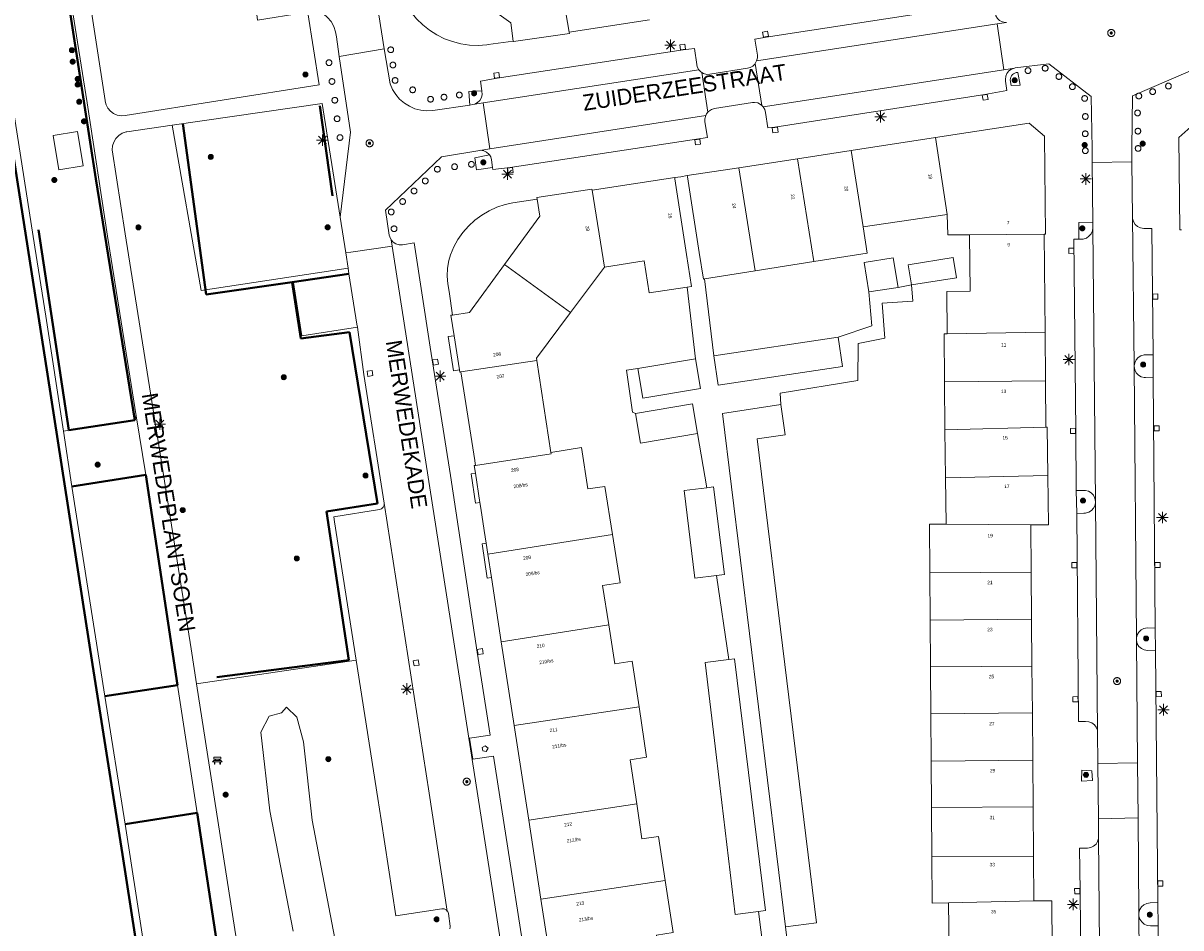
# Model space of a CAD drawing. Header units: metres. Extents: x 135779 to 137489, y 452643 to 455118.
# Tile 119 of 256: x 136074 to 136175, y 453664 to 453743. Entities that reach past the tile are written whole.
import ezdxf
from ezdxf.enums import TextEntityAlignment as Align

# ---------------------------------------------------------------- set-up
doc = ezdxf.new("R2010")
doc.units = ezdxf.units.M
doc.linetypes.add('DGN_Style_3', pattern=[78.572352, 56.123108, -22.449243])
doc.linetypes.add('DGN_Style_4', pattern=[89.853097, 44.898487, -22.449243, 0.056123, -22.449243])
for name, color, linetype, lineweight in [('KTop_BTD_Groenvoorziening', 62, 'Continuous', 13), ('KTop_BTD_Groenvoorziening_gras- en kruidachtigen', 62, 'Continuous', 13), ('KTop_NAR_Huisnummer (t)', 7, 'Continuous', 13), ('KTop_NAR_Huisnummer tijdelijk (t)', 7, 'Continuous', 13), ('KTop_ORL_Weg_Straatnaam (t)', 7, 'Continuous', 13), ('KTop_PAL_Afsluitpaal', 222, 'Continuous', 13), ('KTop_PAL_Lichtmast', 40, 'Continuous', 13), ('KTop_PND_Grondvlaksituatie van BAG-pand [tachy]', 1, 'Continuous', 13), ('KTop_PND_Pandscheiding', 40, 'Continuous', 13), ('KTop_PUT_Brandkraan of -put', 1, 'Continuous', 13), ('KTop_PUT_Inspectie- of rioolput', 15, 'Continuous', 13), ('KTop_PUT_Kolk', 15, 'Continuous', 13), ('KTop_SHD_Damwand (l)', 1, 'Continuous', 40), ('KTop_SHD_Hek (l)', 15, 'DGN_Style_4', 40), ('KTop_SHD_Kademuur', 16, 'Continuous', 13), ('KTop_STM_Bank', 40, 'Continuous', 13), ('KTop_VGO_Boom', 92, 'Continuous', 13), ('KTop_VGO_Haag (l)', 92, 'DGN_Style_3', 40), ('KTop_WGD_Parkeervlak', 251, 'Continuous', 13), ('KTop_WGD_Rijbaan_Lokale weg', 251, 'Continuous', 13), ('KTop_WGD_Rijbaan_Lokale weg_verkeersdrempel', 40, 'Continuous', 13), ('KTop_WGD_Voetpad', 251, 'Continuous', 13), ('KTop_WGD_Voetpad_achterpad', 251, 'Continuous', 13)]:
    doc.layers.add(name, color=color, linetype=linetype, lineweight=lineweight)
doc.styles.add('Style-ROVU', font='ROVU.shx')
doc.styles.add('Style-ROVUCURSIEF', font='ROVUCURSIEF.shx')

# ---------------------------------------------------------------- blocks, each defined once
blk = doc.blocks.new('PAL_Lichtmast')
at = {"layer": 'KTop_PAL_Lichtmast'}
for p, q in [((-0.35, -0.35), (0.35, 0.35)), ((0.35, -0.35), (-0.35, 0.35)), ((0, -0.5), (0, 0.5)), ((-0.5, 0), (0.5, 0))]:
    blk.add_line(p, q, dxfattribs=at)
blk = doc.blocks.new('PAL_Afsluitpaal')
at = {"layer": 'KTop_PAL_Afsluitpaal', "flags": 128}
blk.add_lwpolyline([(0.25, 0), (0.25, 0.03), (0.24, 0.05), (0.24, 0.08), (0.23, 0.1), (0.22, 0.13), (0.2, 0.15), (0.19, 0.17), (0.17, 0.19), (0.15, 0.2), (0.12, 0.22), (0.1, 0.23), (0.08, 0.24), (0.05, 0.24), (0.03, 0.25), (0, 0.25), (-0.03, 0.25), (-0.05, 0.24), (-0.08, 0.24), (-0.1, 0.23), (-0.13, 0.22), (-0.15, 0.2), (-0.17, 0.19), (-0.19, 0.17), (-0.2, 0.15), (-0.22, 0.12), (-0.23, 0.1), (-0.24, 0.08), (-0.24, 0.05), (-0.25, 0.03), (-0.25, 0), (-0.25, -0.03), (-0.24, -0.05), (-0.24, -0.08), (-0.23, -0.1), (-0.22, -0.13), (-0.2, -0.15), (-0.19, -0.17), (-0.17, -0.19), (-0.15, -0.2), (-0.12, -0.22), (-0.1, -0.23), (-0.08, -0.24), (-0.05, -0.24), (-0.03, -0.25), (0, -0.25), (0.03, -0.25), (0.05, -0.24), (0.08, -0.24), (0.1, -0.23), (0.13, -0.22), (0.15, -0.2), (0.17, -0.19), (0.19, -0.17), (0.2, -0.15), (0.22, -0.12), (0.23, -0.1), (0.24, -0.08), (0.24, -0.05), (0.25, -0.03), (0.25, 0)], dxfattribs=at)
blk = doc.blocks.new('PUT_Brandkraan_of_-put')
at = {"layer": 'KTop_PUT_Brandkraan of -put'}
for p, q in [((-0.25, 0.03), (0, 0.25)), ((-0.16, -0.25), (-0.25, 0.03)), ((0, 0.25), (0.25, 0.03)), ((0.25, 0.03), (0.16, -0.25)), ((0.16, -0.25), (-0.16, -0.25))]:
    blk.add_line(p, q, dxfattribs=at)
blk = doc.blocks.new('PUT_Inspectie-_of_rioolput')
at = {"layer": 'KTop_PUT_Inspectie- of rioolput', "flags": 128}
for points in [[(0.31, 0), (0.31, 0.03), (0.3, 0.06), (0.29, 0.1), (0.28, 0.13), (0.27, 0.15), (0.25, 0.18), (0.23, 0.21), (0.21, 0.23), (0.18, 0.25), (0.15, 0.27), (0.13, 0.28), (0.1, 0.29), (0.06, 0.3), (0.03, 0.31), (0, 0.31), (-0.03, 0.31), (-0.06, 0.3), (-0.1, 0.29), (-0.13, 0.28), (-0.16, 0.27), (-0.18, 0.25), (-0.21, 0.23), (-0.23, 0.21), (-0.25, 0.18), (-0.27, 0.15), (-0.28, 0.13), (-0.29, 0.1), (-0.3, 0.06), (-0.31, 0.03), (-0.31, 0), (-0.31, -0.03), (-0.3, -0.06), (-0.29, -0.1), (-0.28, -0.13), (-0.27, -0.16), (-0.25, -0.18), (-0.23, -0.21), (-0.21, -0.23), (-0.18, -0.25), (-0.15, -0.27), (-0.13, -0.28), (-0.1, -0.29), (-0.06, -0.3), (-0.03, -0.31), (0, -0.31), (0.03, -0.31), (0.06, -0.3), (0.1, -0.29), (0.13, -0.28), (0.15, -0.27), (0.18, -0.25), (0.21, -0.23), (0.23, -0.21), (0.25, -0.18), (0.27, -0.15), (0.28, -0.13), (0.29, -0.1), (0.3, -0.06), (0.31, -0.03), (0.31, 0)], [(0.1, 0), (0.09, 0.01), (0.09, 0.02), (0.09, 0.03), (0.09, 0.04), (0.08, 0.05), (0.08, 0.06), (0.07, 0.06), (0.06, 0.07), (0.06, 0.08), (0.05, 0.08), (0.04, 0.09), (0.03, 0.09), (0.02, 0.09), (0.01, 0.09), (0, 0.09), (-0.01, 0.09), (-0.02, 0.09), (-0.03, 0.09), (-0.04, 0.09), (-0.05, 0.08), (-0.06, 0.08), (-0.06, 0.07), (-0.07, 0.06), (-0.08, 0.06), (-0.08, 0.05), (-0.09, 0.04), (-0.09, 0.03), (-0.09, 0.02), (-0.09, 0.01), (-0.09, 0), (-0.09, -0.01), (-0.09, -0.02), (-0.09, -0.03), (-0.09, -0.04), (-0.08, -0.05), (-0.08, -0.06), (-0.07, -0.06), (-0.06, -0.07), (-0.06, -0.08), (-0.05, -0.08), (-0.04, -0.09), (-0.03, -0.09), (-0.02, -0.09), (-0.01, -0.09), (0, -0.09), (0.01, -0.09), (0.02, -0.09), (0.03, -0.09), (0.04, -0.09), (0.05, -0.08), (0.06, -0.08), (0.06, -0.07), (0.07, -0.06), (0.08, -0.06), (0.08, -0.05), (0.09, -0.04), (0.09, -0.03), (0.09, -0.02), (0.09, -0.01), (0.1, 0)], [(0.04, 0), (0.03, 0), (0.03, 0.01), (0.03, 0.01), (0.03, 0.01), (0.03, 0.02), (0.03, 0.02), (0.03, 0.02), (0.02, 0.03), (0.02, 0.03), (0.02, 0.03), (0.01, 0.03), (0.01, 0.03), (0.01, 0.03), (0, 0.03), (0, 0.03), (0, 0.03), (-0.01, 0.03), (-0.01, 0.03), (-0.01, 0.03), (-0.02, 0.03), (-0.02, 0.03), (-0.02, 0.03), (-0.03, 0.02), (-0.03, 0.02), (-0.03, 0.02), (-0.03, 0.01), (-0.03, 0.01), (-0.03, 0.01), (-0.03, 0), (-0.03, 0), (-0.03, 0), (-0.03, -0.01), (-0.03, -0.01), (-0.03, -0.01), (-0.03, -0.02), (-0.03, -0.02), (-0.03, -0.02), (-0.02, -0.03), (-0.02, -0.03), (-0.02, -0.03), (-0.01, -0.03), (-0.01, -0.03), (-0.01, -0.03), (0, -0.03), (0, -0.03), (0, -0.03), (0.01, -0.03), (0.01, -0.03), (0.01, -0.03), (0.02, -0.03), (0.02, -0.03), (0.02, -0.03), (0.03, -0.02), (0.03, -0.02), (0.03, -0.02), (0.03, -0.01), (0.03, -0.01), (0.03, -0.01), (0.03, 0), (0.04, 0)], [(0.01, 0.02), (0.01, 0.02), (0.01, 0.02), (0, 0.02), (0, 0.02), (0, 0.02), (0, 0.02), (-0.01, 0.02), (-0.01, 0.02), (-0.01, 0.02), (-0.01, 0.02), (-0.01, 0.02), (-0.02, 0.02), (-0.02, 0.01), (-0.02, 0.01), (-0.02, 0.01), (-0.02, 0.01), (-0.02, 0.01), (-0.02, 0), (-0.02, 0), (-0.02, 0), (-0.02, 0), (-0.02, -0.01), (-0.02, -0.01), (-0.02, -0.01), (-0.02, -0.01), (-0.02, -0.01), (-0.02, -0.02), (-0.01, -0.02), (-0.01, -0.02), (-0.01, -0.02), (-0.01, -0.02), (-0.01, -0.02), (0, -0.02), (0, -0.02), (0, -0.02), (0, -0.02), (0.01, -0.02), (0.01, -0.02), (0.01, -0.02), (0.01, -0.02), (0.01, -0.02), (0.02, -0.02), (0.02, -0.01), (0.02, -0.01), (0.02, -0.01), (0.02, -0.01), (0.02, -0.01), (0.02, 0), (0.02, 0), (0.02, 0), (0.02, 0), (0.02, 0.01), (0.02, 0.01), (0.02, 0.01), (0.02, 0.01), (0.02, 0.01), (0.02, 0.02), (0.01, 0.02), (0.01, 0.02), (0.01, 0.02)]]:
    blk.add_lwpolyline(points, dxfattribs=at)
blk = doc.blocks.new('PUT_Kolk')
at = {"layer": 'KTop_PUT_Kolk', "flags": 128}
blk.add_lwpolyline([(0.22, -0.23), (0.22, 0.22), (-0.23, 0.22), (-0.23, -0.23), (0.22, -0.23)], dxfattribs=at)
blk = doc.blocks.new('STM_Bank')
at = {"layer": 'KTop_STM_Bank'}
for p, q in [((-0.42, -0.09), (-0.3, 0.02)), ((-0.3, 0.31), (0.3, 0.31)), ((-0.3, 0.14), (-0.3, 0.31)), ((-0.2, 0.14), (-0.3, 0.14)), ((-0.3, 0.02), (-0.2, 0.02)), ((-0.2, 0.02), (-0.2, 0.14)), ((0.16, 0.14), (-0.15, 0.14)), ((-0.15, 0.14), (-0.15, 0.02)), ((-0.15, 0.02), (0.16, 0.02)), ((0.16, 0.02), (0.16, 0.14)), ((0.3, 0.14), (0.2, 0.14)), ((0.2, 0.14), (0.2, 0.02)), ((0.2, 0.02), (0.3, 0.02)), ((0.3, 0.31), (0.3, 0.14)), ((0.3, 0.02), (0.42, -0.09)), ((-0.26, -0.09), (-0.42, -0.09)), ((-0.26, -0.31), (-0.26, -0.09)), ((-0.21, -0.31), (-0.26, -0.31)), ((0.22, -0.09), (-0.21, -0.09)), ((-0.21, -0.09), (-0.21, -0.31)), ((0.22, -0.31), (0.22, -0.09)), ((0.26, -0.31), (0.22, -0.31)), ((0.42, -0.09), (0.26, -0.09)), ((0.26, -0.09), (0.26, -0.31))]:
    blk.add_line(p, q, dxfattribs=at)
blk = doc.blocks.new('VGO_Boom')
at = {"layer": 'KTop_VGO_Boom', "flags": 128}
for points in [[(0.21, 0), (0.21, 0.02), (0.21, 0.04), (0.2, 0.07), (0.2, 0.09), (0.19, 0.11), (0.17, 0.13), (0.16, 0.14), (0.14, 0.16), (0.13, 0.17), (0.11, 0.19), (0.09, 0.2), (0.07, 0.2), (0.04, 0.21), (0.02, 0.21), (0, 0.21), (-0.02, 0.21), (-0.05, 0.21), (-0.07, 0.2), (-0.09, 0.2), (-0.11, 0.19), (-0.13, 0.17), (-0.14, 0.16), (-0.16, 0.14), (-0.17, 0.13), (-0.19, 0.11), (-0.2, 0.09), (-0.2, 0.07), (-0.21, 0.04), (-0.21, 0.02), (-0.22, 0), (-0.21, -0.02), (-0.21, -0.05), (-0.2, -0.07), (-0.2, -0.09), (-0.19, -0.11), (-0.17, -0.13), (-0.16, -0.14), (-0.14, -0.16), (-0.13, -0.17), (-0.11, -0.19), (-0.09, -0.2), (-0.07, -0.2), (-0.05, -0.21), (-0.02, -0.21), (0, -0.22), (0.02, -0.21), (0.04, -0.21), (0.07, -0.2), (0.09, -0.2), (0.11, -0.19), (0.13, -0.17), (0.14, -0.16), (0.16, -0.14), (0.17, -0.13), (0.19, -0.11), (0.2, -0.09), (0.2, -0.07), (0.21, -0.05), (0.21, -0.02), (0.21, 0)], [(0.15, 0), (0.15, 0.02), (0.15, 0.03), (0.15, 0.05), (0.14, 0.06), (0.13, 0.08), (0.13, 0.09), (0.12, 0.1), (0.1, 0.12), (0.09, 0.13), (0.08, 0.13), (0.06, 0.14), (0.05, 0.15), (0.03, 0.15), (0.02, 0.15), (0, 0.15), (-0.02, 0.15), (-0.03, 0.15), (-0.05, 0.15), (-0.06, 0.14), (-0.08, 0.13), (-0.09, 0.13), (-0.1, 0.12), (-0.12, 0.1), (-0.13, 0.09), (-0.13, 0.08), (-0.14, 0.06), (-0.15, 0.05), (-0.15, 0.03), (-0.15, 0.02), (-0.16, 0), (-0.15, -0.02), (-0.15, -0.03), (-0.15, -0.05), (-0.14, -0.06), (-0.13, -0.08), (-0.13, -0.09), (-0.12, -0.1), (-0.1, -0.12), (-0.09, -0.13), (-0.08, -0.13), (-0.06, -0.14), (-0.05, -0.15), (-0.03, -0.15), (-0.02, -0.15), (0, -0.16), (0.02, -0.15), (0.03, -0.15), (0.05, -0.15), (0.06, -0.14), (0.08, -0.13), (0.09, -0.13), (0.1, -0.12), (0.12, -0.1), (0.13, -0.09), (0.13, -0.08), (0.14, -0.06), (0.15, -0.05), (0.15, -0.03), (0.15, -0.02), (0.15, 0)], [(0.1, 0), (0.09, 0.01), (0.09, 0.02), (0.09, 0.03), (0.09, 0.04), (0.08, 0.05), (0.08, 0.06), (0.07, 0.06), (0.06, 0.07), (0.06, 0.08), (0.05, 0.08), (0.04, 0.09), (0.03, 0.09), (0.02, 0.09), (0.01, 0.09), (0, 0.09), (-0.01, 0.09), (-0.02, 0.09), (-0.03, 0.09), (-0.04, 0.09), (-0.05, 0.08), (-0.06, 0.08), (-0.06, 0.07), (-0.07, 0.06), (-0.08, 0.06), (-0.08, 0.05), (-0.09, 0.04), (-0.09, 0.03), (-0.09, 0.02), (-0.09, 0.01), (-0.1, 0), (-0.09, -0.01), (-0.09, -0.02), (-0.09, -0.03), (-0.09, -0.04), (-0.08, -0.05), (-0.08, -0.06), (-0.07, -0.06), (-0.06, -0.07), (-0.06, -0.08), (-0.05, -0.08), (-0.04, -0.09), (-0.03, -0.09), (-0.02, -0.09), (-0.01, -0.09), (0, -0.1), (0.01, -0.09), (0.02, -0.09), (0.03, -0.09), (0.04, -0.09), (0.05, -0.08), (0.06, -0.08), (0.06, -0.07), (0.07, -0.06), (0.08, -0.06), (0.08, -0.05), (0.09, -0.04), (0.09, -0.03), (0.09, -0.02), (0.09, -0.01), (0.1, 0)], [(0.04, 0), (0.03, 0), (0.03, 0.01), (0.03, 0.01), (0.03, 0.01), (0.03, 0.02), (0.03, 0.02), (0.03, 0.02), (0.02, 0.03), (0.02, 0.03), (0.02, 0.03), (0.01, 0.03), (0.01, 0.03), (0.01, 0.03), (0, 0.03), (0, 0.03), (0, 0.03), (-0.01, 0.03), (-0.01, 0.03), (-0.01, 0.03), (-0.02, 0.03), (-0.02, 0.03), (-0.02, 0.03), (-0.03, 0.02), (-0.03, 0.02), (-0.03, 0.02), (-0.03, 0.01), (-0.03, 0.01), (-0.03, 0.01), (-0.04, 0), (-0.04, 0), (-0.04, 0), (-0.03, -0.01), (-0.03, -0.01), (-0.03, -0.01), (-0.03, -0.02), (-0.03, -0.02), (-0.03, -0.02), (-0.02, -0.03), (-0.02, -0.03), (-0.02, -0.03), (-0.01, -0.03), (-0.01, -0.03), (-0.01, -0.03), (0, -0.04), (0, -0.04), (0, -0.04), (0.01, -0.03), (0.01, -0.03), (0.01, -0.03), (0.02, -0.03), (0.02, -0.03), (0.02, -0.03), (0.03, -0.02), (0.03, -0.02), (0.03, -0.02), (0.03, -0.01), (0.03, -0.01), (0.03, -0.01), (0.03, 0), (0.04, 0)]]:
    blk.add_lwpolyline(points, dxfattribs=at)

msp = doc.modelspace()

# ---------------------------------------------------------------- linework, layer by layer
at = {"layer": 'KTop_BTD_Groenvoorziening', "flags": 128}
for points in [[(136083.52, 453708.55), (136083.38, 453708.17), (136077.15, 453707.21)], [(136077.89, 453702.38), (136084.35, 453703.39)], [(136087.13, 453685.01), (136080.78, 453684.03)], [(136101.41, 453660.12), (136098.9, 453673.2), (136098.14, 453680.06), (136097.55, 453682.22), (136096.66, 453683.07), (136096.21, 453682.59), (136095.15, 453682.31), (136094.41, 453680.9), (136095.21, 453674.03), (136097.25, 453663.5)], [(136082.54, 453672.87), (136088.83, 453673.84)]]:
    msp.add_lwpolyline(points, dxfattribs=at)
at = {"layer": 'KTop_BTD_Groenvoorziening_gras- en kruidachtigen', "flags": 128}
for points in [[(136102.04, 453721.44), (136102.04, 453721.44), (136089.18, 453719.48), (136086.65, 453733.95)], [(136088.78, 453685.13), (136102.76, 453687.19)]]:
    msp.add_lwpolyline(points, dxfattribs=at)
at = {"layer": 'KTop_PND_Grondvlaksituatie van BAG-pand [tachy]', "flags": 128}
for points in [[(136112.01, 453745.94), (136116.26, 453742.88), (136116.49, 453741.29)], [(136121.37, 453742.07), (136128.41, 453743.14)], [(136116.49, 453741.29), (136116.5, 453741.24), (136121.39, 453741.96), (136121.37, 453742.07)], [(136076.25, 453733.03), (136076.75, 453730.05), (136078.87, 453730.4), (136078.37, 453733.38), (136076.25, 453733.03)], [(136162.92, 453724.43), (136163.02, 453724.43), (136162.94, 453732.99), (136161.59, 453734.13), (136153.4, 453732.87)], [(136184.1, 453733.44), (136175.99, 453734.04), (136174.69, 453732.87), (136174.79, 453724.8), (136174.91, 453724.8)], [(136153.4, 453732.87), (136146.04, 453731.74)], [(136146.04, 453731.74), (136141.34, 453731.01)], [(136136.2, 453730.22), (136131.7, 453729.53)], [(136141.34, 453731.01), (136136.2, 453730.22)], [(136130.6, 453729.36), (136123.39, 453728.25)], [(136131.68, 453719.79), (136132.06, 453719.85), (136131.63, 453722.64), (136130.61, 453729.26), (136130.6, 453729.36)], [(136131.7, 453729.53), (136131.71, 453729.43), (136132.75, 453722.82), (136133.12, 453720.49), (136133.2, 453720.5)], [(136123.39, 453728.25), (136123.37, 453728.36), (136118.55, 453727.61), (136118.57, 453727.47)], [(136118.57, 453727.47), (136118.8, 453725.98), (136115.72, 453721.78)], [(136147.09, 453725.05), (136154.43, 453726.14)], [(136154.43, 453726.14), (136154.49, 453724.37), (136156.37, 453724.37)], [(136142.77, 453722.03), (136147.42, 453722.77), (136147.09, 453725.05)], [(136156.37, 453724.37), (136156.43, 453719.45), (136154.4, 453719.41), (136154.44, 453715.72)], [(136163, 453715.84), (136162.92, 453724.43)], [(136124.45, 453721.54), (136127.94, 453722.08), (136128.36, 453719.29), (136131.68, 453719.79)], [(136150.13, 453719.77), (136149.72, 453722.34), (136147.18, 453721.94), (136147.59, 453719.37)], [(136151.3, 453719.99), (136155.24, 453720.61), (136154.95, 453722.38), (136151.02, 453721.75), (136151.3, 453719.99)], [(136115.72, 453721.78), (136112.65, 453717.58), (136111.18, 453717.35)], [(136121.48, 453717.56), (136124.45, 453721.54)], [(136133.2, 453720.5), (136137.64, 453721.21)], [(136137.64, 453721.21), (136142.77, 453722.03)], [(136147.59, 453719.37), (136150.13, 453719.77)], [(136111.18, 453717.35), (136111.04, 453717.33), (136111.32, 453715.54)], [(136118.55, 453713.38), (136118.51, 453713.59), (136121.48, 453717.56)], [(136111.78, 453712.56), (136111.32, 453715.54)], [(136144.9, 453715.42), (136134.02, 453713.78)], [(136134.02, 453713.78), (136134.41, 453711.23), (136145.29, 453712.86), (136144.9, 453715.42)], [(136154.44, 453715.72), (136154.16, 453715.71), (136154.2, 453711.51)], [(136163.03, 453711.59), (136163, 453715.84)], [(136119.78, 453705.35), (136118.55, 453713.38)], [(136127.39, 453712.67), (136127.82, 453710.1), (136132.86, 453710.94), (136132.42, 453713.51)], [(136132.42, 453713.51), (136127.39, 453712.67)], [(136111.78, 453712.56), (136111.8, 453712.37), (136111.91, 453712.39)], [(136111.91, 453712.39), (136113.12, 453704.63), (136113.12, 453704.61), (136113.19, 453704.21)], [(136154.2, 453711.51), (136154.24, 453707.32)], [(136163.07, 453707.56), (136163.03, 453711.59)], [(136132.61, 453706.99), (136132.17, 453709.59), (136127.18, 453708.76)], [(136139.89, 453709.54), (136134.77, 453708.75), (136140.28, 453663.89)], [(136140.28, 453663.89), (136143, 453664.23), (136137.8, 453706.52), (136140.26, 453706.87), (136139.89, 453709.54)], [(136127.18, 453708.76), (136127.61, 453706.16), (136132.61, 453706.99)], [(136154.24, 453707.32), (136154.28, 453703.13)], [(136163.23, 453703.32), (136163.18, 453707.56), (136163.07, 453707.56)], [(136125.15, 453698.16), (136124.49, 453702.38), (136123, 453702.16), (136122.44, 453705.77), (136119.78, 453705.35)], [(136113.19, 453704.21), (136113.07, 453704.19), (136113.17, 453703.53)], [(136113.17, 453703.53), (136113.56, 453700.98)], [(136154.28, 453703.13), (136154.33, 453699.07)], [(136161.74, 453699.01), (136163.28, 453699.03), (136163.23, 453703.32)], [(136133.4, 453702.25), (136131.42, 453702.01), (136132.36, 453694.36), (136134.27, 453694.59)], [(136134.27, 453694.59), (136134.95, 453694.68), (136134.01, 453702.33), (136133.4, 453702.25)], [(136113.56, 453700.98), (136113.64, 453700.47), (136113.94, 453698.51), (136114.11, 453697.41)], [(136154.33, 453699.07), (136152.87, 453699.07), (136152.91, 453694.81)], [(136161.77, 453694.88), (136161.74, 453699.01)], [(136124.84, 453690.29), (136124.3, 453693.71), (136125.82, 453693.94), (136125.15, 453698.16)], [(136114.11, 453697.41), (136114.26, 453696.45)], [(136114.26, 453696.45), (136114.57, 453694.41)], [(136152.91, 453694.81), (136152.94, 453690.7)], [(136161.81, 453690.77), (136161.77, 453694.88)], [(136114.57, 453694.41), (136114.58, 453694.4), (136115.44, 453688.8)], [(136152.94, 453690.7), (136152.97, 453686.6)], [(136161.84, 453686.67), (136161.81, 453690.77)], [(136127.49, 453683.1), (136126.89, 453687.11), (136125.38, 453686.88), (136124.84, 453690.29)], [(136115.44, 453688.8), (136116.57, 453681.47)], [(136135.34, 453687.25), (136133.27, 453687), (136134.08, 453680.17), (136134.58, 453675.98), (136135.89, 453664.97), (136137.94, 453665.23)], [(136137.94, 453665.23), (136138.54, 453665.31), (136135.83, 453687.32), (136135.34, 453687.25)], [(136152.97, 453686.6), (136153, 453682.51)], [(136161.88, 453682.58), (136161.84, 453686.67)], [(136127.28, 453674.64), (136126.7, 453678.47), (136128.14, 453678.71), (136127.49, 453683.1)], [(136161.91, 453678.44), (136161.88, 453682.58)], [(136153, 453682.51), (136153.03, 453678.37)], [(136116.57, 453681.47), (136117.84, 453673.21)], [(136153.03, 453678.37), (136153.07, 453674.31)], [(136161.95, 453674.38), (136161.91, 453678.44)], [(136129.78, 453667.93), (136129.2, 453671.79), (136127.74, 453671.58), (136127.28, 453674.64)], [(136153.07, 453674.31), (136153.1, 453670.04)], [(136161.98, 453670.05), (136161.95, 453674.38)], [(136117.84, 453673.21), (136118.9, 453666.3)], [(136153.1, 453670.04), (136153.13, 453665.95), (136154.56, 453665.97)], [(136162.02, 453666.15), (136161.98, 453670.05)], [(136129.54, 453659.68), (136129.01, 453663.17), (136130.46, 453663.39), (136129.78, 453667.93)], [(136118.9, 453666.3), (136120.14, 453658.26)], [(136154.56, 453665.97), (136154.61, 453661.77)], [(136163.61, 453661.99), (136163.58, 453666.16), (136162.02, 453666.15)]]:
    msp.add_lwpolyline(points, dxfattribs=at)
at = {"layer": 'KTop_PND_Pandscheiding', "flags": 128}
for points in [[(136121.37, 453742.07), (136120.25, 453748.68)], [(136153.4, 453732.87), (136154.43, 453726.14)], [(136147.09, 453725.05), (136146.04, 453731.74)], [(136136.2, 453730.22), (136137.64, 453721.21)], [(136142.77, 453722.03), (136141.34, 453731.01)], [(136124.45, 453721.54), (136123.39, 453728.25)], [(136156.37, 453724.37), (136162.92, 453724.43)], [(136115.72, 453721.78), (136121.48, 453717.56)], [(136154.44, 453715.72), (136163, 453715.84)], [(136118.55, 453713.38), (136111.91, 453712.39)], [(136163.03, 453711.59), (136154.2, 453711.51)], [(136163.07, 453707.56), (136154.24, 453707.32)], [(136119.78, 453705.35), (136119.8, 453705.21), (136113.19, 453704.21)], [(136163.23, 453703.32), (136154.28, 453703.13)], [(136154.33, 453699.07), (136161.74, 453699.01)], [(136114.26, 453696.45), (136125.15, 453698.16)], [(136161.77, 453694.88), (136152.91, 453694.81)], [(136152.94, 453690.7), (136161.81, 453690.77)], [(136124.84, 453690.29), (136115.44, 453688.8)], [(136152.97, 453686.6), (136161.84, 453686.67)], [(136127.49, 453683.1), (136116.57, 453681.47)], [(136161.88, 453682.58), (136153, 453682.51)], [(136161.91, 453678.44), (136153.03, 453678.37)], [(136127.28, 453674.64), (136117.84, 453673.21)], [(136153.07, 453674.31), (136161.95, 453674.38)], [(136161.98, 453670.05), (136153.1, 453670.04)], [(136118.9, 453666.3), (136129.78, 453667.93)], [(136154.56, 453665.97), (136162.02, 453666.15)]]:
    msp.add_lwpolyline(points, dxfattribs=at)
at = {"layer": 'KTop_SHD_Damwand (l)', "flags": 128}
msp.add_lwpolyline([(136124.13, 453400), (136121.67, 453416.68), (136117.03, 453446.4), (136113.91, 453465.62), (136111.14, 453482.99), (136103, 453534.93), (136099.12, 453561.02), (136093.4, 453598.28), (136091.79, 453609.25), (136084.46, 453656.28), (136082.32, 453670.2), (136079.68, 453686.82), (136075.75, 453712.19), (136071.34, 453740.17), (136067.22, 453766.95), (136064.66, 453783.95), (136062.15, 453800)], dxfattribs=at)
at = {"layer": 'KTop_SHD_Hek (l)', "flags": 128}
for points in [[(136079.99, 453729.25), (136076.83, 453749.64), (136070.67, 453748.69)], [(136079.99, 453729.25), (136083.38, 453708.17), (136077.63, 453707.28), (136074.42, 453728.39), (136079.99, 453729.25)], [(136077.89, 453702.38), (136084.35, 453703.39)], [(136087.13, 453685.01), (136084.35, 453703.39)], [(136080.78, 453684.03), (136087.13, 453685.01)], [(136082.54, 453672.87), (136088.83, 453673.84)], [(136088.83, 453673.84), (136091.9, 453653.84)]]:
    msp.add_lwpolyline(points, dxfattribs=at)
at = {"layer": 'KTop_SHD_Kademuur', "flags": 128}
for points in [[(136059.77, 453815.28), (136062.15, 453800), (136064.66, 453783.95), (136067.22, 453766.95), (136071.34, 453740.17), (136075.75, 453712.19), (136079.68, 453686.82), (136082.32, 453670.2), (136084.46, 453656.28), (136091.79, 453609.25), (136093.4, 453598.28), (136099.12, 453561.02)], [(136077.15, 453707.21), (136075.62, 453717.26), (136074.65, 453723.27), (136071.98, 453740.26), (136070.67, 453748.69)], [(136077.15, 453707.21), (136077.89, 453702.38)], [(136080.78, 453684.03), (136077.89, 453702.38)], [(136080.78, 453684.03), (136082.54, 453672.87)], [(136085.64, 453652.88), (136082.54, 453672.87)]]:
    msp.add_lwpolyline(points, dxfattribs=at)
at = {"layer": 'KTop_VGO_Haag (l)', "flags": 128}
for points in [[(136100.67, 453727.76), (136099.56, 453735.64)], [(136089.64, 453719.15), (136087.58, 453734.08)], [(136089.64, 453719.15), (136097.14, 453720.23), (136102.12, 453720.95)], [(136097.14, 453720.19), (136097.92, 453715.29), (136102.16, 453715.84), (136104.6, 453700.88), (136100.16, 453700.19), (136102.1, 453687.2), (136090.57, 453685.69)], [(136097.14, 453720.19), (136097.14, 453720.23)]]:
    msp.add_lwpolyline(points, dxfattribs=at)
at = {"layer": 'KTop_WGD_Parkeervlak', "flags": 128}
for points in [[(136112.94, 453735.74), (136113.12, 453735.79), (136113.36, 453735.92), (136113.56, 453736.11), (136113.7, 453736.36), (136113.76, 453736.63), (136113.74, 453736.91), (136113.74, 453736.95)], [(136114.68, 453730.25), (136114.58, 453730.91), (136114.51, 453731.18), (136114.41, 453731.34)], [(136165.95, 453723.97), (136166.16, 453723.97), (136166.33, 453723.99), (136166.6, 453724.07), (136166.83, 453724.24), (136167.02, 453724.46), (136167.13, 453724.72), (136167.17, 453725)], [(136172.43, 453713.87), (136171.8, 453713.88), (136171.65, 453713.87), (136171.37, 453713.79), (136171.14, 453713.64), (136170.95, 453713.43), (136170.83, 453713.18), (136170.78, 453712.9)], [(136170.78, 453712.84), (136170.83, 453712.57), (136170.96, 453712.31), (136171.15, 453712.11), (136171.39, 453711.96), (136171.66, 453711.89), (136171.77, 453711.88), (136172.44, 453711.87)], [(136167.4, 453701.07), (136167.35, 453701.35), (136167.22, 453701.6), (136167.03, 453701.8), (136166.79, 453701.95), (136166.52, 453702.02), (136165.72, 453702.03)], [(136102.76, 453687.19), (136100.86, 453699.29), (136100.8, 453699.71), (136104.79, 453700.35), (136104.97, 453700.41), (136105.12, 453700.55), (136105.2, 453700.73), (136105.2, 453700.91)], [(136165.76, 453700.02), (136166.39, 453700.04), (136166.54, 453700.05), (136166.81, 453700.12), (136167.05, 453700.27), (136167.24, 453700.48), (136167.36, 453700.74), (136167.4, 453701.01)], [(136172.62, 453690), (136171.92, 453690.01), (136171.64, 453689.96), (136171.39, 453689.83), (136171.19, 453689.64), (136171.04, 453689.4), (136170.98, 453689.13)], [(136170.98, 453688.9), (136171.05, 453688.63), (136171.2, 453688.39), (136171.41, 453688.2), (136171.66, 453688.08), (136171.94, 453688.03), (136172.64, 453688.02)], [(136110.71, 453665.27), (136110.62, 453665.36), (136110.44, 453665.45), (136110.24, 453665.46), (136106.23, 453664.84), (136104.94, 453673.24), (136104.65, 453675.1), (136102.76, 453687.19)], [(136172.84, 453666.01), (136172.18, 453665.99), (136171.9, 453665.94), (136171.64, 453665.82), (136171.43, 453665.63), (136171.28, 453665.39), (136171.2, 453665.12)], [(136171.2, 453664.82), (136171.29, 453664.55), (136171.44, 453664.31), (136171.66, 453664.13), (136171.92, 453664.01), (136172.2, 453663.97), (136172.88, 453663.97)]]:
    msp.add_lwpolyline(points, dxfattribs=at)
at = {"layer": 'KTop_WGD_Rijbaan_Lokale weg', "flags": 128}
for points in [[(136105.21, 453740.62), (136104.51, 453745.11)], [(136098.56, 453744.24), (136099.03, 453744.13), (136099.48, 453743.94), (136099.89, 453743.68), (136100.25, 453743.36), (136100.55, 453742.99), (136100.79, 453742.56), (136100.95, 453742.11), (136101.04, 453741.66), (136101.27, 453739.95)], [(136137.77, 453739.56), (136158.79, 453742.79)], [(136159.38, 453738.79), (136158.79, 453742.79)], [(136101.27, 453739.95), (136105.21, 453740.62)], [(136137.77, 453739.56), (136137.65, 453739.34)], [(136138.21, 453735.66), (136137.65, 453739.34)], [(136113.84, 453735.88), (136132.71, 453738.78)], [(136132.98, 453738.54), (136132.89, 453738.59), (136132.71, 453738.78)], [(136132.98, 453738.54), (136133.51, 453735.07)], [(136159.38, 453738.79), (136138.33, 453735.55)], [(136113.84, 453735.88), (136114.44, 453731.88)], [(136138.21, 453735.66), (136138.33, 453735.55)], [(136133.32, 453734.78), (136114.44, 453731.88)], [(136133.32, 453734.78), (136133.39, 453734.92), (136133.51, 453735.07)], [(136170.59, 453730.73), (136167.12, 453730.68)], [(136167.12, 453730.68), (136167.17, 453725.48)], [(136170.63, 453725.9), (136170.59, 453730.73)], [(136167.17, 453725), (136167.17, 453725.48)], [(136170.63, 453725.9), (136170.78, 453712.9)], [(136167.4, 453701.07), (136167.17, 453725)], [(136105.89, 453723.37), (136102.28, 453722.85), (136101.83, 453722.79)], [(136105.89, 453723.37), (136112.88, 453678.52), (136120.43, 453630.12)], [(136102.04, 453721.44), (136101.83, 453722.79)], [(136102.12, 453720.95), (136102.04, 453721.44)], [(136102.12, 453720.95), (136102.81, 453716.54), (136102.85, 453716.28)], [(136105.2, 453700.91), (136103.41, 453712.15), (136102.85, 453716.28)], [(136170.78, 453712.9), (136170.78, 453712.84)], [(136170.78, 453712.84), (136170.98, 453689.13)], [(136110.71, 453665.27), (136109.12, 453675.57), (136105.2, 453700.91)], [(136167.4, 453701.01), (136167.4, 453701.07)], [(136167.59, 453680.89), (136167.4, 453701.01)], [(136170.98, 453689.13), (136170.98, 453688.9)], [(136170.98, 453688.9), (136171.08, 453678.21)], [(136167.59, 453680.89), (136167.61, 453678.15)], [(136171.08, 453678.21), (136167.61, 453678.15)], [(136167.66, 453673.32), (136171.12, 453673.4)], [(136167.66, 453673.32), (136167.67, 453671.84), (136167.67, 453671.75)], [(136171.12, 453673.4), (136171.2, 453665.12)], [(136167.85, 453652.8), (136167.67, 453671.75)], [(136110.95, 453663.7), (136110.98, 453663.9), (136110.98, 453663.95), (136110.82, 453665.04), (136110.75, 453665.22), (136110.71, 453665.27)], [(136171.2, 453665.12), (136171.2, 453665.1), (136171.2, 453664.82)], [(136171.2, 453664.82), (136171.38, 453645.64)]]:
    msp.add_lwpolyline(points, dxfattribs=at)
at = {"layer": 'KTop_WGD_Rijbaan_Lokale weg_verkeersdrempel', "flags": 128}
for points in [[(136158.79, 453742.79), (136159.61, 453742.92)], [(136112.69, 453735.7), (136109.46, 453735.22), (136108.93, 453735.19), (136108.4, 453735.25), (136107.89, 453735.38), (136107.4, 453735.59), (136106.96, 453735.87), (136106.55, 453736.22), (136106.21, 453736.62), (136105.93, 453737.07), (136105.72, 453737.56), (136105.21, 453740.62)], [(136101.27, 453739.95), (136102.26, 453733.33), (136101.34, 453725.89)], [(136137.65, 453739.34), (136137.64, 453739.31), (136137.44, 453739.11), (136137.19, 453738.97), (136136.97, 453738.91), (136133.68, 453738.39), (136133.4, 453738.38), (136133.13, 453738.45), (136132.98, 453738.54)], [(136160.33, 453738.93), (136160.39, 453738.94), (136163.33, 453739.31), (136167.01, 453736.46), (136167.11, 453731.9), (136167.11, 453731.89), (136167.12, 453730.68)], [(136160.33, 453738.93), (136159.38, 453738.79)], [(136170.59, 453730.73), (136170.58, 453731.94), (136170.64, 453736.5), (136176.78, 453739.17), (136178.95, 453739.01)], [(136112.69, 453735.7), (136112.94, 453735.74)], [(136112.94, 453735.74), (136113.84, 453735.88)], [(136133.51, 453735.07), (136133.57, 453735.14), (136133.81, 453735.3), (136134.08, 453735.39), (136137.41, 453735.93), (136137.59, 453735.93), (136137.87, 453735.88), (136138.12, 453735.75), (136138.21, 453735.66)], [(136105.8, 453723.92), (136105.68, 453724.17), (136105.64, 453724.33), (136105.31, 453726.5), (136110.22, 453731.18), (136113.56, 453731.74)], [(136114.44, 453731.88), (136113.56, 453731.74)], [(136101.83, 453722.79), (136101.34, 453725.89)], [(136105.8, 453723.92), (136105.89, 453723.37)], [(136167.61, 453678.15), (136167.66, 453673.32)], [(136171.08, 453678.21), (136171.12, 453673.4)]]:
    msp.add_lwpolyline(points, dxfattribs=at)
at = {"layer": 'KTop_WGD_Voetpad', "flags": 128}
for points in [[(136087.6, 453815.43), (136085.82, 453815.15), (136085.41, 453817.79), (136068.68, 453815.22), (136071.03, 453800), (136073.29, 453785.3), (136075.85, 453768.24), (136080.79, 453736.1), (136080.79, 453736.05), (136080.88, 453735.72), (136081.04, 453735.42), (136081.26, 453735.16), (136081.54, 453734.96), (136081.86, 453734.83), (136082.2, 453734.77), (136082.54, 453734.8), (136099.51, 453737.47), (136098.52, 453743.77), (136098.1, 453743.75), (136094.12, 453743.11), (136094.05, 453743.62)], [(136077.04, 453749.63), (136079.21, 453735.88), (136081, 453724.23), (136083.52, 453708.55)], [(136116.49, 453741.29), (136114.28, 453740.98), (136114.16, 453740.96), (136113.41, 453740.91), (136112.65, 453740.94), (136111.9, 453741.05), (136111.17, 453741.24), (136110.47, 453741.5), (136109.79, 453741.84), (136109.16, 453742.24), (136108.57, 453742.71), (136108.03, 453743.24), (136107.56, 453743.83), (136107.31, 453744.23), (136107, 453744.87), (136106.76, 453745.54), (136106.59, 453746.23), (136106.21, 453748.76)], [(136159.61, 453742.92), (136159.54, 453742.92), (136159.27, 453742.96), (136159.02, 453743.08), (136158.82, 453743.27), (136158.69, 453743.5), (136158.62, 453743.77), (136158.5, 453744.63), (136156.29, 453744.33), (136138.59, 453741.64), (136137.61, 453741.45), (136137.83, 453740.05), (136137.84, 453739.84), (136137.77, 453739.56)], [(136132.71, 453738.78), (136132.58, 453739.03), (136132.53, 453739.24), (136132.34, 453740.64), (136131.33, 453740.52), (136115.08, 453738.04), (136113.62, 453737.8), (136113.74, 453736.95)], [(136138.33, 453735.55), (136138.47, 453735.32), (136138.55, 453735.05), (136138.74, 453733.7), (136139.35, 453733.77), (136157.71, 453736.63), (136159.64, 453736.97), (136159.53, 453737.8), (136159.52, 453737.93), (136159.55, 453738.21), (136159.66, 453738.47), (136159.83, 453738.68), (136160.06, 453738.84), (136160.33, 453738.93)], [(136113.74, 453736.95), (136112.59, 453736.87), (136112.69, 453735.7)], [(136101.34, 453725.89), (136099.77, 453735.85), (136086.65, 453733.95)], [(136114.68, 453730.25), (136114.71, 453730.07), (136116.2, 453730.25), (136133.46, 453732.85), (136133.25, 453734.22), (136133.24, 453734.5), (136133.32, 453734.78)], [(136086.65, 453733.95), (136082.68, 453733.37), (136082.62, 453733.36), (136082.29, 453733.23), (136081.99, 453733.04), (136081.74, 453732.78), (136081.55, 453732.47), (136081.44, 453732.13), (136081.4, 453731.78), (136082.55, 453724.45), (136088.31, 453688.19), (136088.78, 453685.13)], [(136114.41, 453731.34), (136113.12, 453731.1), (136113.27, 453730.05), (136114.68, 453730.25)], [(136113.56, 453731.74), (136113.63, 453731.75), (136113.9, 453731.71), (136114.15, 453731.59), (136114.36, 453731.41), (136114.41, 453731.34)], [(136131.7, 453729.53), (136131.15, 453729.44), (136130.6, 453729.36)], [(136111.18, 453717.35), (136110.87, 453719.4), (136110.75, 453720.08), (136110.7, 453720.76), (136110.74, 453721.44), (136110.85, 453722.11), (136110.99, 453722.61), (136111.28, 453723.3), (136111.65, 453723.95), (136112.08, 453724.57), (136112.57, 453725.13), (136113.12, 453725.64), (136113.73, 453726.08), (136114.37, 453726.46), (136115.06, 453726.77), (136115.77, 453727.01), (136116.44, 453727.15), (136118.57, 453727.47)], [(136167.17, 453725.48), (136165.94, 453725.45), (136165.95, 453723.97)], [(136172.43, 453713.87), (136172.32, 453724.91), (136171.62, 453724.92), (136171.34, 453724.96), (136171.08, 453725.08), (136170.87, 453725.27), (136170.72, 453725.51), (136170.64, 453725.78), (136170.63, 453725.9)], [(136120.48, 453629.79), (136120.67, 453629.99), (136120.91, 453630.14), (136121.18, 453630.21), (136122.13, 453630.36), (136121.36, 453635.66), (136117.25, 453662.73), (136114.75, 453678.81), (136112.95, 453678.53), (136112.67, 453680.36), (136114.47, 453680.64), (136113.34, 453687.9), (136110.99, 453703.34), (136109.23, 453714.55), (136107.82, 453723.67), (136106.79, 453723.49), (136106.51, 453723.49), (136106.23, 453723.56), (136105.99, 453723.71), (136105.8, 453723.92)], [(136165.95, 453723.97), (136165.52, 453723.97), (136165.69, 453707.23), (136165.72, 453702.03)], [(136102.85, 453716.28), (136098, 453715.53), (136097.28, 453720.2), (136102.12, 453720.95)], [(136111.32, 453715.54), (136110.79, 453715.46), (136111.25, 453712.48), (136111.78, 453712.56)], [(136172.44, 453711.87), (136172.43, 453713.87)], [(136172.62, 453690), (136172.44, 453711.87)], [(136084.35, 453703.39), (136083.52, 453708.55)], [(136084.35, 453703.39), (136087.13, 453685.01)], [(136113.56, 453700.98), (136113.19, 453700.92), (136112.81, 453703.48), (136113.17, 453703.53)], [(136165.72, 453702.03), (136165.76, 453700.02)], [(136165.76, 453700.02), (136165.92, 453681.82), (136166.54, 453681.82), (136166.82, 453681.81), (136167.08, 453681.71), (136167.3, 453681.55), (136167.47, 453681.33), (136167.57, 453681.07), (136167.59, 453680.89)], [(136114.57, 453694.41), (136114.2, 453694.36), (136113.76, 453697.35), (136114.11, 453697.41)], [(136172.64, 453688.02), (136172.62, 453690)], [(136172.84, 453666.01), (136172.64, 453688.02)], [(136088.83, 453673.84), (136087.13, 453685.01)], [(136088.78, 453685.13), (136092.57, 453660.85), (136094.61, 453647.18), (136096.74, 453633.22), (136098.65, 453621.43), (136116.96, 453624.42)], [(136167.15, 453676.66), (136167.09, 453677.53), (136166.22, 453677.58), (136166.17, 453676.63), (136167.15, 453676.66)], [(136088.83, 453673.84), (136091.9, 453653.84)], [(136167.67, 453671.75), (136167.67, 453671.62), (136167.59, 453671.35), (136167.45, 453671.12), (136167.24, 453670.93), (136166.99, 453670.81), (136166.71, 453670.77), (136166.01, 453670.76), (136166.06, 453667.01), (136166.17, 453653.78)], [(136172.88, 453663.97), (136172.84, 453666.01)], [(136173.03, 453646.51), (136172.88, 453663.97)]]:
    msp.add_lwpolyline(points, dxfattribs=at)
msp.add_lwpolyline([(136160.6, 453738.54, 0.445526), (136159.95, 453737.89), (136160.02, 453737.41), (136160.81, 453737.45), (136160.6, 453738.54)], format="xyb", dxfattribs=at)
at = {"layer": 'KTop_WGD_Voetpad_achterpad', "flags": 128}
for points in [[(136134.02, 453713.78), (136133.2, 453720.5)], [(136131.68, 453719.79), (136132.42, 453713.51)], [(136139.89, 453709.54), (136139.82, 453710.53), (136146.62, 453711.62), (136146.66, 453714.86), (136148.99, 453715.32), (136148.75, 453718.39), (136151.44, 453718.55), (136151.3, 453719.99)], [(136147.59, 453719.37), (136147.83, 453716.42), (136144.9, 453715.42)], [(136151.3, 453719.99), (136150.13, 453719.77)], [(136127.39, 453712.67), (136126.38, 453712.54), (136126.91, 453708.87), (136127.18, 453708.76)], [(136132.61, 453706.99), (136133.4, 453702.25)], [(136134.27, 453694.59), (136135.34, 453687.25)], [(136137.94, 453665.23), (136138.91, 453657.44)], [(136140.94, 453658.68), (136140.28, 453663.89)]]:
    msp.add_lwpolyline(points, dxfattribs=at)

# ---------------------------------------------------------------- block references
at = {"layer": 'KTop_PAL_Afsluitpaal'}
for p in [(136105.77, 453740.53), (136100.37, 453739.4), (136105.96, 453739.2), (136161.5, 453738.71), (136163, 453738.92), (136164.2, 453738.19), (136100.63, 453737.76), (136106.15, 453737.85), (136107.69, 453737.03), (136165.38, 453737.3), (136173.78, 453737.36), (136100.88, 453736.12), (136109.25, 453736.21), (136110.43, 453736.39), (136111.77, 453736.58), (136166.45, 453736.28), (136171.19, 453736.49), (136172.4, 453736.87), (136171.08, 453735.01), (136101.08, 453734.5), (136166.51, 453734.7), (136166.5, 453733.19), (136171.11, 453733.42), (136101.33, 453732.86), (136171.13, 453731.91), (136166.51, 453731.71), (136109.85, 453730.09), (136111.35, 453730.31), (136112.83, 453730.52), (136108.79, 453729.07), (136107.81, 453728.19), (136106.81, 453727.27), (136105.81, 453726.36), (136106.06, 453724.89)]:
    msp.add_blockref('PAL_Afsluitpaal', p, dxfattribs=at)
at = {"layer": 'KTop_PAL_Lichtmast'}
for p in [(136130.23, 453740.92), (136148.61, 453734.67), (136099.79, 453732.63), (136115.98, 453729.67), (136166.55, 453729.24), (136165.06, 453713.47), (136110.1, 453712.01), (136085.58, 453707.82), (136173.25, 453699.66), (136107.18, 453684.67), (136173.35, 453682.86), (136165.44, 453665.85)]:
    msp.add_blockref('PAL_Lichtmast', p, dxfattribs=at)
at = {"layer": 'KTop_PUT_Brandkraan of -put', "rotation": 278.8203795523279}
msp.add_blockref('PUT_Brandkraan_of_-put', (136114.05, 453679.45), dxfattribs=at)
at = {"layer": 'KTop_PUT_Inspectie- of rioolput'}
for p, rotation in [((136168.78, 453742), 42.94519105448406), ((136103.92, 453732.36), 172.9072378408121), ((136169.29, 453685.36), 0.5359097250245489), ((136112.42, 453676.57), 8.862206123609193)]:
    msp.add_blockref('PUT_Inspectie-_of_rioolput', p, dxfattribs=dict(at, rotation=rotation))
at = {"layer": 'KTop_PUT_Kolk'}
for p, rotation in [((136138.55, 453741.89), 279.6887865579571), ((136131.3, 453740.77), 277.5795097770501), ((136115.04, 453738.29), 278.9370318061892), ((136157.75, 453736.38), 99.46232220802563), ((136139.38, 453733.52), 97.80640082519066), ((136132.6, 453732.47), 98.58417271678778), ((136116.23, 453730), 97.83761367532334), ((136165.29, 453722.97), 0.581836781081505), ((136172.63, 453718.96), 180.5708629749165), ((136109.68, 453713.23), 188.9161982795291), ((136103.95, 453712.24), 188.706468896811), ((136165.44, 453707.23), 0.330548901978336), ((136172.74, 453707.45), 180.4715595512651), ((136165.56, 453695.5), 0.5036861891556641), ((136172.82, 453695.5), 180.4715595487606), ((136113.59, 453687.94), 188.6546707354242), ((136107.99, 453686.95), 188.7943021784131), ((136165.65, 453683.78), 0.5036861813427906), ((136172.93, 453684.22), 180.5206197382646), ((136173.07, 453667.67), 180.520619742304), ((136165.81, 453667.01), 0.4763711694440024)]:
    msp.add_blockref('PUT_Kolk', p, dxfattribs=dict(at, rotation=rotation))
at = {"layer": 'KTop_STM_Bank'}
msp.add_blockref('STM_Bank', (136090.61, 453678.41), dxfattribs=at)
at = {"layer": 'KTop_VGO_Boom'}
for p in [(136077.89, 453740.49), (136077.96, 453739.49), (136098.31, 453738.37), (136078.39, 453737.99), (136078.39, 453737.49), (136160.33, 453737.87), (136078.53, 453735.99), (136113.06, 453736.73), (136078.94, 453734.28), (136166.45, 453732.21), (136171.53, 453732.33), (136090.03, 453731.17), (136113.87, 453730.69), (136076.35, 453729.15), (136083.71, 453725.01), (136100.25, 453725.02), (136166.25, 453724.93), (136171.57, 453713.02), (136096.42, 453711.92), (136080.14, 453704.28), (136103.57, 453703.32), (136166.31, 453701.14), (136087.58, 453700.3), (136097.55, 453696.08), (136171.83, 453689.09), (136100.31, 453678.54), (136166.57, 453677.17), (136091.33, 453675.44), (136109.78, 453664.54), (136172.15, 453664.95)]:
    msp.add_blockref('VGO_Boom', p, dxfattribs=at)

# ---------------------------------------------------------------- texts
at = {"layer": 'KTop_NAR_Huisnummer (t)', "style": 'Style-ROVU'}
for s, p in [('7', (136159.88, 453725.43)), ('9', (136159.92, 453723.5)), ('11', (136159.6, 453714.75)), ('13', (136159.6, 453710.68)), ('15', (136159.73, 453706.63)), ('17', (136159.88, 453702.39)), ('19', (136158.42, 453698.08)), ('21', (136158.4, 453693.98)), ('23', (136158.4, 453689.87)), ('25', (136158.53, 453685.76)), ('27', (136158.57, 453681.65)), ('29', (136158.63, 453677.54)), ('31', (136158.6, 453673.44)), ('33', (136158.6, 453669.33)), ('35', (136158.72, 453665.22))]:
    msp.add_text(s, height=0.3, rotation=0.5, dxfattribs=at).set_placement(p, align=Align.MIDDLE_RIGHT)
at = {"layer": 'KTop_NAR_Huisnummer tijdelijk (t)', "style": 'Style-ROVUCURSIEF'}
for s, rotation, p in [('18', 278.8, (136152.92, 453729.69)), ('20', 278.8, (136145.57, 453728.62)), ('24', 278.8, (136135.75, 453727.12)), ('22', 278.8, (136140.9, 453727.91)), ('26', 278.8, (136130.16, 453726.26)), ('28', 278.8, (136122.95, 453725.15)), ('206', 8.8, (136114.73, 453713.86)), ('207', 8.8, (136115.02, 453711.95)), ('208', 8.8, (136116.29, 453703.77)), ('208/bs', 8.8, (136116.51, 453702.36)), ('209', 8.8, (136117.35, 453696.09)), ('209/bs', 8.8, (136117.57, 453694.68)), ('210', 8.8, (136118.54, 453688.39)), ('210/bs', 8.8, (136118.76, 453686.98)), ('211', 8.8, (136119.67, 453681.04)), ('211/bs', 8.8, (136119.89, 453679.62)), ('212', 8.8, (136120.94, 453672.79)), ('212/bs', 8.8, (136121.16, 453671.38)), ('213', 8.8, (136122, 453665.89)), ('213/bs', 8.8, (136122.22, 453664.48))]:
    msp.add_text(s, height=0.3, rotation=rotation, dxfattribs=at).set_placement(p, align=Align.MIDDLE_LEFT)
at = {"layer": 'KTop_ORL_Weg_Straatnaam (t)', "style": 'Style-ROVU'}
for s, rotation, p in [('ZUIDERZEESTRAAT', 8.7462, (136122.67, 453735.19)), ('MERWEDEKADE', 278.8028, (136105.33, 453715.05)), ('MERWEDEPLANTSOEN', 279.0858, (136083.99, 453710.43))]:
    msp.add_text(s, height=1.4, rotation=rotation, dxfattribs=at).set_placement(p)

doc.saveas('drawing.dxf')
